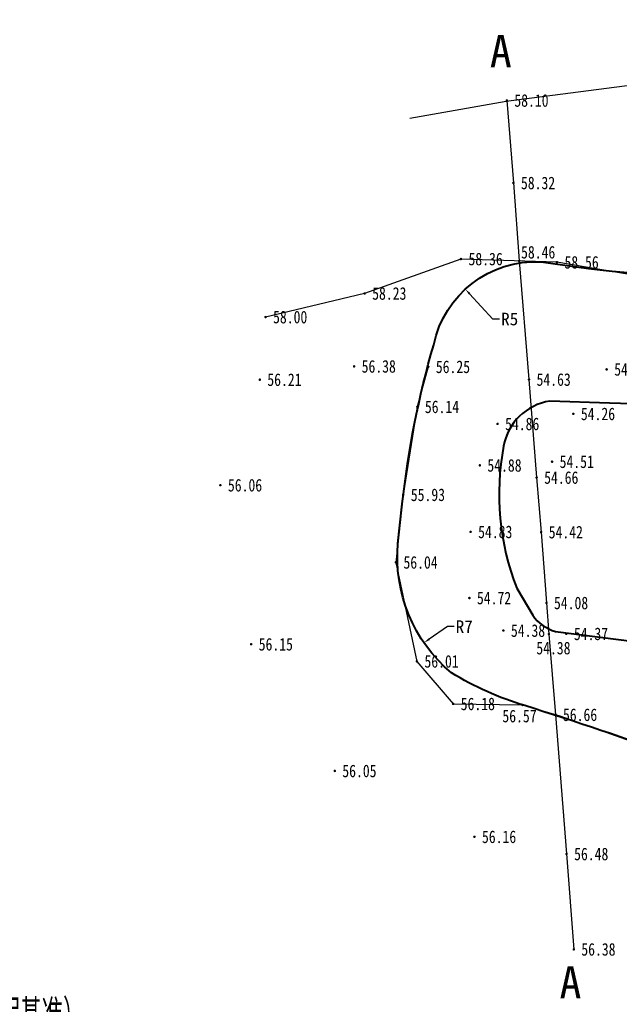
# Model space of a CAD drawing. Extents: x 555481 to 559434, y 3811529 to 3812446.
# Tile 30 of 37: x 556300 to 556329, y 3812015 to 3812062. Entities that reach past the tile are written whole.
import ezdxf
from ezdxf.enums import TextEntityAlignment as Align

# ---------------------------------------------------------------- set-up
doc = ezdxf.new("R2010")
doc.units = 0
doc.header["$LTSCALE"] = 0.5
doc.header["$PDSIZE"] = 0.2
doc.layers.get('0').update_dxf_attribs({"linetype": 'CONTINUOUS'})
doc.layers.get('Defpoints').update_dxf_attribs({"linetype": 'CONTINUOUS'})
doc.layers.add('DMTZ', color=8, linetype='CONTINUOUS')
doc.layers.add('GCD', color=1, linetype='CONTINUOUS')
for name, color, linetype, lineweight in [('堤脚线', 2, 'CONTINUOUS', 40), ('文字', 7, 'CONTINUOUS', 13), ('标注半径', 7, 'CONTINUOUS', 40), ('设计断面', 4, 'CONTINUOUS', 40)]:
    doc.layers.add(name, color=color, linetype=linetype, lineweight=lineweight)
doc.styles.add('hz-e', font='hztxt_e.shx', dxfattribs={"width": 0.7, "height": 40, "bigfont": 'hztxt.shx'})
doc.styles.get("Standard").update_dxf_attribs({"font": 'rs.shx', "bigfont": 'hztxt.shx'})
doc.styles.add('宋体', font='txt')
doc.styles.add('正等线体', font='simhei.ttf')
doc.linetypes.add('10411', pattern='A,2,[150,AAA.SHX,S=1,R=0,X=0,Y=1],2,[151,AAA.SHX,S=1,R=0,X=0,Y=3],1e-11', length=4)
doc.dimstyles.get("Standard").update_dxf_attribs({"dimtxt": 0.18, "dimasz": 0.18, "dimexe": 0.18, "dimexo": 0.0625, "dimgap": 0.09, "dimtad": 0, "dimtih": 1, "dimtoh": 1, "dimdec": 4, "dimzin": 0, "dimdsep": 46, "dimtxsty": 'Standard', "dimcen": 0.09, "dimadec": 0, "dimazin": 0, "dimtfac": 1, "dimtdec": 4, "dimtofl": 0, "dimtmove": 0, "dimatfit": 3, "dimfxl": 0, "dimtolj": 1, "dimtzin": 0, "dimarcsym": 0})

# ---------------------------------------------------------------- blocks, each defined once
blk = doc.blocks.new('GC200')
at = {"linetype": 'Continuous', "const_width": 0.2, "flags": 128}
blk.add_lwpolyline([(-0.1, 0, 1), (0.1, 0, 1)], format="xyb", close=True, dxfattribs=at)
blk = doc.blocks.new('*D74')
at = {"layer": 'Defpoints', "color": 0, "linetype": 'Continuous', "transparency": 16777216}
for p in [(556321.248, 3812048.839, -54.247), (556324.624, 3812045.165, -54.247)]:
    blk.add_point(p, dxfattribs=at)
at = {"layer": '标注半径', "color": 0, "linetype": 'Continuous', "lineweight": -2, "transparency": 16777216}
for p, q in [((556322.563, 3812047.408), (556321.451, 3812048.618)), ((556322.886, 3812047.408), (556322.563, 3812047.408))]:
    blk.add_line(p, q, dxfattribs=at)
at = {"layer": '标注半径', "color": 0, "linetype": 'Continuous', "transparency": 16777216}
blk.add_solid([(556321.488, 3812048.652), (556321.414, 3812048.584), (556321.248, 3812048.839)], dxfattribs=at)
at = {"layer": '标注半径', "color": 0, "linetype": 'Continuous', "lineweight": -3, "transparency": 16777216, "insert": (556323.364, 3812047.408), "char_height": 0.6, "attachment_point": 5, "style": '宋体'}
blk.add_mtext('\\A1;R5', dxfattribs=at)
blk = doc.blocks.new('*D75')
at = {"layer": 'Defpoints', "color": 0, "linetype": 'Continuous', "transparency": 16777216}
for p in [(556325.206, 3812036.045, -54.247), (556319.276, 3812031.958, -54.247)]:
    blk.add_point(p, dxfattribs=at)
at = {"layer": '标注半径', "color": 0, "linetype": 'Continuous', "lineweight": -2, "transparency": 16777216}
for p, q in [((556320.395, 3812032.729), (556319.523, 3812032.128)), ((556320.716, 3812032.729), (556320.395, 3812032.729))]:
    blk.add_line(p, q, dxfattribs=at)
at = {"layer": '标注半径', "color": 0, "linetype": 'Continuous', "transparency": 16777216}
blk.add_solid([(556319.495, 3812032.169), (556319.552, 3812032.087), (556319.276, 3812031.958)], dxfattribs=at)
at = {"layer": '标注半径', "color": 0, "linetype": 'Continuous', "lineweight": -3, "transparency": 16777216, "insert": (556321.196, 3812032.729), "char_height": 0.6, "attachment_point": 5, "style": '宋体'}
blk.add_mtext('\\A1;R7', dxfattribs=at)

msp = doc.modelspace()

# ---------------------------------------------------------------- linework, layer by layer
at = {"linetype": 'Continuous', "elevation": 3.852, "flags": 128}
msp.add_lwpolyline([(556323.22546, 3812057.84777), (556323.54116, 3812053.91064), (556323.81955, 3812050.18444), (556324.28508, 3812044.52489), (556324.6495, 3812039.84529), (556324.86441, 3812037.24101), (556325.11724, 3812033.86024), (556325.23354, 3812032.3719), (556325.54579, 3812028.5221), (556326.07789, 3812021.87472), (556326.42135, 3812017.32111)], dxfattribs=at)
at = {"layer": 'DMTZ', "linetype": '10411', "ltscale": 0.5, "flags": 128}
for points, elevation in [([(556318.59526, 3812057.00606), (556323.2004, 3812057.81888), (556331.04448, 3812058.83106), (556336.4465, 3812059.53635), (556343.06838, 3812060.68192), (556348.22549, 3812061.70411)], -54.247), ([(556319.48071, 3812045.13362), (556318.95771, 3812043.22362), (556318.28671, 3812039.02362), (556317.93571, 3812035.79562), (556318.93771, 3812031.07062), (556320.66771, 3812029.04062), (556323.97371, 3812028.98862), (556325.75071, 3812028.47262), (556331.31371, 3812026.49862), (556334.20566, 3812026.45039), (556337.59571, 3812027.39162), (556339.01171, 3812029.16062), (556339.52771, 3812029.51562), (556341.65371, 3812029.11762), (556344.18971, 3812031.18162), (556346.91571, 3812034.60962), (556349.98371, 3812037.47262), (556350.40971, 3812041.01062), (556349.64471, 3812044.59262), (556347.94071, 3812045.61862)], 3.367)]:
    msp.add_lwpolyline(points, dxfattribs=dict(at, elevation=elevation))
at = {"layer": 'DMTZ', "linetype": '10411', "elevation": 3.755, "flags": 128}
msp.add_lwpolyline([(556356.88271, 3812049.21062), (556347.42471, 3812047.96962), (556344.03371, 3812048.46162), (556341.83371, 3812049.92662), (556337.66271, 3812049.63462), (556332.15171, 3812049.02062), (556325.61871, 3812050.12262), (556321.03971, 3812050.27862), (556316.44371, 3812048.63462), (556311.71571, 3812047.50762)], dxfattribs=at)
at = {"layer": '堤脚线', "linetype": 'Continuous', "elevation": 3.852, "flags": 128}
msp.add_lwpolyline([(556345.81497, 3812038.17597), (556345.67906, 3812039.64189, 0.38043156), (556342.91503, 3812042.19172), (556334.7239, 3812043.16308, 0.0298085), (556333.73906, 3812043.2207), (556331.24214, 3812043.30082), (556328.12804, 3812043.40075), (556325.28581, 3812043.49195, 0.32402676), (556323.07626, 3812041.34086), (556323.07626, 3812041.34086, 0.14218988), (556323.70525, 3812034.56784), (556324.46414, 3812033.27335, 0.17615292), (556325.55692, 3812032.49668), (556326.42771, 3812032.38562), (556327.8124, 3812032.20951), (556334.52514, 3812031.35485, 0.22444841), (556336.13695, 3812031.66828), (556344.83179, 3812036.42597, 0.24040306), (556345.81497, 3812038.17597)], format="xyb", dxfattribs=at)
at = {"layer": '设计断面', "linetype": 'Continuous', "elevation": -54.247, "flags": 128}
msp.add_lwpolyline([(556318.0343, 3812036.70223), (556318.23894, 3812038.58428, -0.04336735), (556319.74038, 3812046.18648, -0.36874955), (556324.86599, 3812050.14826, 0.03918723), (556333.91875, 3812049.40997), (556340.37978, 3812049.36188, -0.03590565), (556344.01809, 3812048.65852, -0.17983314), (556349.64471, 3812044.62262, -0.11221241), (556350.19671, 3812039.24162, -0.11824376), (556345.56429, 3812032.56657, -0.03175484), (556343.56725, 3812030.67501, -0.03719784), (556340.03049, 3812028.86849, 0.00911443), (556338.25687, 3812027.95336, -0.05886592), (556335.72001, 3812026.73949, -0.08566015), (556331.32485, 3812026.52648, 0.00858023), (556324.08293, 3812028.95691, -0.06295472), (556320.58417, 3812030.52141, -0.24616313), (556318.0343, 3812036.70223, 0.7696725)], format="xyb", dxfattribs=at)

# ---------------------------------------------------------------- block references
at = {"layer": 'GCD', "linetype": 'Continuous'}
ref = msp.add_blockref('GC200', (556323.22546, 3812057.84777, 3.852), dxfattribs=dict(at, xscale=0.3, yscale=0.3, zscale=0.3))
ref.add_attrib('height', '58.10', dxfattribs={"linetype": 'Continuous', "height": 0.6, "style": '正等线体', "width": 0.8}).set_placement((556323.58546, 3812057.84777, 3.852), align=Align.MIDDLE_LEFT)
ref = msp.add_blockref('GC200', (556323.54116, 3812053.91064, 4.077), dxfattribs=dict(at, xscale=0.3, yscale=0.3, zscale=0.3))
ref.add_attrib('height', '58.32', dxfattribs={"linetype": 'Continuous', "height": 0.6, "style": '正等线体', "width": 0.8}).set_placement((556323.90116, 3812053.91064, 4.077), align=Align.MIDDLE_LEFT)
ref = msp.add_blockref('GC200', (556323.81955, 3812050.18444, 4.21), dxfattribs=dict(at, xscale=0.2999999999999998, yscale=0.2999999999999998, zscale=0.2999999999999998))
ref.add_attrib('height', '58.46', dxfattribs={"linetype": 'Continuous', "height": 0.6, "style": '正等线体', "width": 0.8}).set_placement((556323.90639, 3812050.60403, 4.21), align=Align.MIDDLE_LEFT)
ref = msp.add_blockref('GC200', (556321.03971, 3812050.27862, 4.11), dxfattribs=dict(at, xscale=0.3, yscale=0.3, zscale=0.3))
ref.add_attrib('height', '58.36', dxfattribs={"linetype": 'Continuous', "height": 0.6, "style": '正等线体', "width": 0.8}).set_placement((556321.39971, 3812050.27862, 4.11), align=Align.MIDDLE_LEFT)
ref = msp.add_blockref('GC200', (556325.61871, 3812050.12262, 4.309), dxfattribs=dict(at, xscale=0.3, yscale=0.3, zscale=0.3))
ref.add_attrib('height', '58.56', dxfattribs={"linetype": 'Continuous', "height": 0.6, "style": '正等线体', "width": 0.8}).set_placement((556325.97871, 3812050.12262, 4.309), align=Align.MIDDLE_LEFT)
ref = msp.add_blockref('GC200', (556316.44371, 3812048.63462, 3.983), dxfattribs=dict(at, xscale=0.3, yscale=0.3, zscale=0.3))
ref.add_attrib('height', '58.23', dxfattribs={"linetype": 'Continuous', "height": 0.6, "style": '正等线体', "width": 0.8}).set_placement((556316.80371, 3812048.63462, 3.983), align=Align.MIDDLE_LEFT)
ref = msp.add_blockref('GC200', (556311.71571, 3812047.50762, 3.755), dxfattribs=dict(at, xscale=0.3, yscale=0.3, zscale=0.3))
ref.add_attrib('height', '58.00', dxfattribs={"linetype": 'Continuous', "height": 0.6, "style": '正等线体', "width": 0.8}).set_placement((556312.07571, 3812047.50762, 3.755), align=Align.MIDDLE_LEFT)
ref = msp.add_blockref('GC200', (556315.94171, 3812045.15362, 2.13), dxfattribs=dict(at, xscale=0.3, yscale=0.3, zscale=0.3))
ref.add_attrib('height', '56.38', dxfattribs={"linetype": 'Continuous', "height": 0.6, "style": '正等线体', "width": 0.8}).set_placement((556316.30171, 3812045.15362, 2.13), align=Align.MIDDLE_LEFT)
ref = msp.add_blockref('GC200', (556319.48071, 3812045.13362, 2.001), dxfattribs=dict(at, xscale=0.3, yscale=0.3, zscale=0.3))
ref.add_attrib('height', '56.25', dxfattribs={"linetype": 'Continuous', "height": 0.6, "style": '正等线体', "width": 0.8}).set_placement((556319.84071, 3812045.13362, 2.001), align=Align.MIDDLE_LEFT)
ref = msp.add_blockref('GC200', (556327.99071, 3812045.01062, 0.138), dxfattribs=dict(at, xscale=0.3, yscale=0.3, zscale=0.3))
ref.add_attrib('height', '54.39', dxfattribs={"linetype": 'Continuous', "height": 0.6, "style": '正等线体', "width": 0.8}).set_placement((556328.35071, 3812045.01062, 0.138), align=Align.MIDDLE_LEFT)
ref = msp.add_blockref('GC200', (556311.44071, 3812044.51762, 1.962), dxfattribs=dict(at, xscale=0.3, yscale=0.3, zscale=0.3))
ref.add_attrib('height', '56.21', dxfattribs={"linetype": 'Continuous', "height": 0.6, "style": '正等线体', "width": 0.8}).set_placement((556311.80071, 3812044.51762, 1.962), align=Align.MIDDLE_LEFT)
ref = msp.add_blockref('GC200', (556324.28508, 3812044.52489, 0.385), dxfattribs=dict(at, xscale=0.3, yscale=0.3, zscale=0.3))
ref.add_attrib('height', '54.63', dxfattribs={"linetype": 'Continuous', "height": 0.6, "style": '正等线体', "width": 0.8}).set_placement((556324.64508, 3812044.52489, 0.385), align=Align.MIDDLE_LEFT)
ref = msp.add_blockref('GC200', (556318.95771, 3812043.22362, 1.891), dxfattribs=dict(at, xscale=0.3, yscale=0.3, zscale=0.3))
ref.add_attrib('height', '56.14', dxfattribs={"linetype": 'Continuous', "height": 0.6, "style": '正等线体', "width": 0.8}).set_placement((556319.31771, 3812043.22362, 1.891), align=Align.MIDDLE_LEFT)
ref = msp.add_blockref('GC200', (556326.39971, 3812042.88562, 0.017), dxfattribs=dict(at, xscale=0.3, yscale=0.3, zscale=0.3))
ref.add_attrib('height', '54.26', dxfattribs={"linetype": 'Continuous', "height": 0.6, "style": '正等线体', "width": 0.8}).set_placement((556326.75971, 3812042.88562, 0.017), align=Align.MIDDLE_LEFT)
ref = msp.add_blockref('GC200', (556322.78471, 3812042.40762, 0.608), dxfattribs=dict(at, xscale=0.3, yscale=0.3, zscale=0.3))
ref.add_attrib('height', '54.86', dxfattribs={"linetype": 'Continuous', "height": 0.6, "style": '正等线体', "width": 0.8}).set_placement((556323.14471, 3812042.40762, 0.608), align=Align.MIDDLE_LEFT)
ref = msp.add_blockref('GC200', (556325.38571, 3812040.60162, 0.263), dxfattribs=dict(at, xscale=0.3, yscale=0.3, zscale=0.3))
ref.add_attrib('height', '54.51', dxfattribs={"linetype": 'Continuous', "height": 0.6, "style": '正等线体', "width": 0.8}).set_placement((556325.74571, 3812040.60162, 0.263), align=Align.MIDDLE_LEFT)
ref = msp.add_blockref('GC200', (556321.93971, 3812040.42662, 0.634), dxfattribs=dict(at, xscale=0.3, yscale=0.3, zscale=0.3))
ref.add_attrib('height', '54.88', dxfattribs={"linetype": 'Continuous', "height": 0.6, "style": '正等线体', "width": 0.8}).set_placement((556322.29971, 3812040.42662, 0.634), align=Align.MIDDLE_LEFT)
ref = msp.add_blockref('GC200', (556324.6495, 3812039.84529, 0.415), dxfattribs=dict(at, xscale=0.2999999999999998, yscale=0.2999999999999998, zscale=0.2999999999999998))
ref.add_attrib('height', '54.66', dxfattribs={"linetype": 'Continuous', "height": 0.6, "style": '正等线体', "width": 0.8}).set_placement((556325.0095, 3812039.84529, 0.415), align=Align.MIDDLE_LEFT)
ref = msp.add_blockref('GC200', (556309.56171, 3812039.48062, 1.814), dxfattribs=dict(at, xscale=0.3, yscale=0.3, zscale=0.3))
ref.add_attrib('height', '56.06', dxfattribs={"linetype": 'Continuous', "height": 0.6, "style": '正等线体', "width": 0.8}).set_placement((556309.92171, 3812039.48062, 1.814), align=Align.MIDDLE_LEFT)
ref = msp.add_blockref('GC200', (556318.28671, 3812039.02362, 1.686), dxfattribs=dict(at, xscale=0.3, yscale=0.3, zscale=0.3))
ref.add_attrib('height', '55.93', dxfattribs={"linetype": 'Continuous', "height": 0.6, "style": '正等线体', "width": 0.8}).set_placement((556318.64671, 3812039.02362, 1.686), align=Align.MIDDLE_LEFT)
ref = msp.add_blockref('GC200', (556321.49871, 3812037.25262, 0.578), dxfattribs=dict(at, xscale=0.3, yscale=0.3, zscale=0.3))
ref.add_attrib('height', '54.83', dxfattribs={"linetype": 'Continuous', "height": 0.6, "style": '正等线体', "width": 0.8}).set_placement((556321.85871, 3812037.25262, 0.578), align=Align.MIDDLE_LEFT)
ref = msp.add_blockref('GC200', (556324.86441, 3812037.24101, 0.172), dxfattribs=dict(at, xscale=0.3, yscale=0.3, zscale=0.3))
ref.add_attrib('height', '54.42', dxfattribs={"linetype": 'Continuous', "height": 0.6, "style": '正等线体', "width": 0.8}).set_placement((556325.22441, 3812037.24101, 0.172), align=Align.MIDDLE_LEFT)
ref = msp.add_blockref('GC200', (556317.93571, 3812035.79562, 1.79), dxfattribs=dict(at, xscale=0.3, yscale=0.3, zscale=0.3))
ref.add_attrib('height', '56.04', dxfattribs={"linetype": 'Continuous', "height": 0.6, "style": '正等线体', "width": 0.8}).set_placement((556318.29571, 3812035.79562, 1.79), align=Align.MIDDLE_LEFT)
ref = msp.add_blockref('GC200', (556321.44171, 3812034.09362, 0.47), dxfattribs=dict(at, xscale=0.3, yscale=0.3, zscale=0.3))
ref.add_attrib('height', '54.72', dxfattribs={"linetype": 'Continuous', "height": 0.6, "style": '正等线体', "width": 0.8}).set_placement((556321.80171, 3812034.09362, 0.47), align=Align.MIDDLE_LEFT)
ref = msp.add_blockref('GC200', (556325.11724, 3812033.86024, -0.166), dxfattribs=dict(at, xscale=0.3, yscale=0.3, zscale=0.3))
ref.add_attrib('height', '54.08', dxfattribs={"linetype": 'Continuous', "height": 0.6, "style": '正等线体', "width": 0.8}).set_placement((556325.47724, 3812033.86024, -0.166), align=Align.MIDDLE_LEFT)
ref = msp.add_blockref('GC200', (556323.06371, 3812032.53962, 0.128), dxfattribs=dict(at, xscale=0.3, yscale=0.3, zscale=0.3))
ref.add_attrib('height', '54.38', dxfattribs={"linetype": 'Continuous', "height": 0.6, "style": '正等线体', "width": 0.8}).set_placement((556323.42371, 3812032.53962, 0.128), align=Align.MIDDLE_LEFT)
ref = msp.add_blockref('GC200', (556326.06771, 3812032.38562, 0.119), dxfattribs=dict(at, xscale=0.3, yscale=0.3, zscale=0.3))
ref.add_attrib('height', '54.37', dxfattribs={"linetype": 'Continuous', "height": 0.6, "style": '正等线体', "width": 0.8}).set_placement((556326.42771, 3812032.38562, 0.119), align=Align.MIDDLE_LEFT)
ref = msp.add_blockref('GC200', (556311.03071, 3812031.88762, 1.899), dxfattribs=dict(at, xscale=0.3, yscale=0.3, zscale=0.3))
ref.add_attrib('height', '56.15', dxfattribs={"linetype": 'Continuous', "height": 0.6, "style": '正等线体', "width": 0.8}).set_placement((556311.39071, 3812031.88762, 1.899), align=Align.MIDDLE_LEFT)
ref = msp.add_blockref('GC200', (556325.23354, 3812032.3719, 0.128), dxfattribs=dict(at, xscale=0.2999999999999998, yscale=0.2999999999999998, zscale=0.2999999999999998))
ref.add_attrib('height', '54.38', dxfattribs={"linetype": 'Continuous', "height": 0.6, "style": '正等线体', "width": 0.8}).set_placement((556324.63423, 3812031.70486, 0.128), align=Align.MIDDLE_LEFT)
ref = msp.add_blockref('GC200', (556318.93771, 3812031.07062, 1.758), dxfattribs=dict(at, xscale=0.3, yscale=0.3, zscale=0.3))
ref.add_attrib('height', '56.01', dxfattribs={"linetype": 'Continuous', "height": 0.6, "style": '正等线体', "width": 0.8}).set_placement((556319.29771, 3812031.07062, 1.758), align=Align.MIDDLE_LEFT)
ref = msp.add_blockref('GC200', (556320.66771, 3812029.04062, 1.931), dxfattribs=dict(at, xscale=0.3, yscale=0.3, zscale=0.3))
ref.add_attrib('height', '56.18', dxfattribs={"linetype": 'Continuous', "height": 0.6, "style": '正等线体', "width": 0.8}).set_placement((556321.02771, 3812029.04062, 1.931), align=Align.MIDDLE_LEFT)
ref = msp.add_blockref('GC200', (556323.97371, 3812028.98862, 2.327), dxfattribs=dict(at, xscale=0.3, yscale=0.3, zscale=0.3))
ref.add_attrib('height', '56.57', dxfattribs={"linetype": 'Continuous', "height": 0.6, "style": '正等线体', "width": 0.8}).set_placement((556323.01552, 3812028.45964, 2.327), align=Align.MIDDLE_LEFT)
ref = msp.add_blockref('GC200', (556325.54579, 3812028.5221, 2.41), dxfattribs=dict(at, xscale=0.3, yscale=0.3, zscale=0.3))
ref.add_attrib('height', '56.66', dxfattribs={"linetype": 'Continuous', "height": 0.6, "style": '正等线体', "width": 0.8}).set_placement((556325.90579, 3812028.5221, 2.41), align=Align.MIDDLE_LEFT)
ref = msp.add_blockref('GC200', (556315.01871, 3812025.83962, 1.806), dxfattribs=dict(at, xscale=0.3, yscale=0.3, zscale=0.3))
ref.add_attrib('height', '56.05', dxfattribs={"linetype": 'Continuous', "height": 0.6, "style": '正等线体', "width": 0.8}).set_placement((556315.37871, 3812025.83962, 1.806), align=Align.MIDDLE_LEFT)
ref = msp.add_blockref('GC200', (556321.68171, 3812022.69562, 1.915), dxfattribs=dict(at, xscale=0.3, yscale=0.3, zscale=0.3))
ref.add_attrib('height', '56.16', dxfattribs={"linetype": 'Continuous', "height": 0.6, "style": '正等线体', "width": 0.8}).set_placement((556322.04171, 3812022.69562, 1.915), align=Align.MIDDLE_LEFT)
ref = msp.add_blockref('GC200', (556326.07789, 3812021.87472, 2.228), dxfattribs=dict(at, xscale=0.3, yscale=0.3, zscale=0.3))
ref.add_attrib('height', '56.48', dxfattribs={"linetype": 'Continuous', "height": 0.6, "style": '正等线体', "width": 0.8}).set_placement((556326.43789, 3812021.87472, 2.228), align=Align.MIDDLE_LEFT)
ref = msp.add_blockref('GC200', (556326.42135, 3812017.32111, 2.13), dxfattribs=dict(at, xscale=0.3000000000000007, yscale=0.3000000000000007, zscale=0.3000000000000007))
ref.add_attrib('height', '56.38', dxfattribs={"linetype": 'Continuous', "height": 0.6, "style": '正等线体', "width": 0.8}).set_placement((556326.78135, 3812017.32111, 2.13), align=Align.MIDDLE_LEFT)

# ---------------------------------------------------------------- texts
at = {"linetype": 'Continuous', "style": '宋体'}
for p in [(556322.41743, 3812059.43729), (556325.74099, 3812014.9812)]:
    msp.add_text('A', height=1.536, dxfattribs=at).set_placement(p)
at = {"layer": '文字', "color": 0, "insert": (556279.01338, 3812017.37554, 29.0502), "char_height": 1.458, "width": 71.7009128, "attachment_point": 1, "style": 'hz-e'}
msp.add_mtext('说明：\\P     1、本图尺寸高程以米计（1985国家高程基准）。\\P          ', dxfattribs=at)

# ---------------------------------------------------------------- dimensions: what is measured, and where the dimension line sits
at = {"layer": '标注半径', "linetype": 'Continuous', "lineweight": -3}
for center, mpoint, picture, middle in [((556324.62392, 3812045.16489, -54.247), (556321.24819, 3812048.83873, -54.247), '*D74', (556323.36434, 3812047.40791)), ((556325.20602, 3812036.04452, -54.247), (556319.27619, 3812031.95755, -54.247), '*D75', (556321.19648, 3812032.72869))]:
    dim = msp.add_radius_dim(center=center, mpoint=mpoint, dimstyle='Standard', override={"dimtxt": 0.6, "dimasz": 0.3, "dimdec": 0, "dimtxsty": '宋体'}, dxfattribs=at)
    dim.commit()
    dim.dimension.update_dxf_attribs({"geometry": picture, "text_midpoint": middle, "dimtype": 164})

doc.saveas('drawing.dxf')
